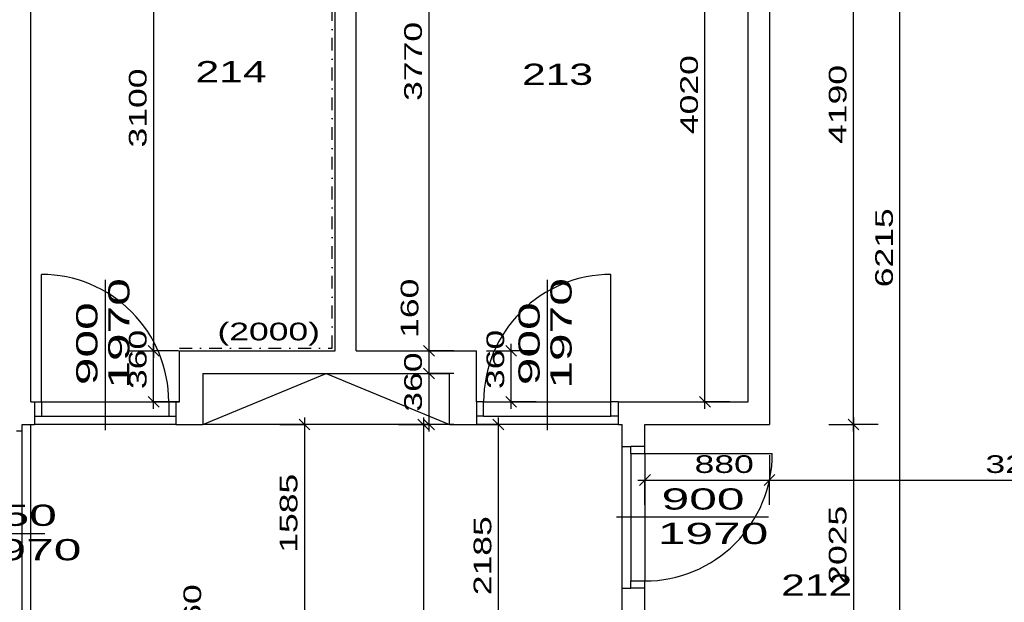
# Model space of a CAD drawing. Extents: x -196363 to 396902, y -489949 to -260582.
# Tile 67 of 256: x 78305 to 85263, y -376003 to -371888. Entities that reach past the tile are written whole.
import ezdxf

# ---------------------------------------------------------------- set-up
doc = ezdxf.new("R2010")
doc.units = 0
doc.header["$MEASUREMENT"] = 0
doc.linetypes.add('DOTDASH', pattern=[1, 0.3, -0.2, 0, -0.2, 0.3])
for name, color, linetype in [('dvere', 1, 'Continuous'), ('koty', 1, 'Continuous'), ('legenda', 1, 'Continuous'), ('noszdiv', 1, 'Continuous'), ('obklady', 14, 'Continuous'), ('popdver', 6, 'Continuous')]:
    doc.layers.add(name, color=color, linetype=linetype)
doc.styles.add('SPIRITTXTSTYLE1', font='ROMAN')
doc.styles.add('SPIRITTXTSTYLE2', font='txt')
doc.linetypes.add('CERCH2', pattern='A,0,-1,[17,dur+dsp vaclavov.shx,S=0.003401,R=0,X=-1,Y=0],0', length=1)
doc.dimstyles.new('SPIRITSTYLE255', dxfattribs={"dimtxt": 125, "dimasz": 12.7, "dimexe": 175, "dimexo": 700.797729, "dimgap": 50, "dimtad": 1, "dimdec": 3, "dimzin": 0, "dimdsep": 46, "dimlunit": 7, "dimtxsty": 'SPIRITTXTSTYLE1', "dimblk1": '_TICKMARKS255', "dimblk2": '_TICKMARKS255', "dimsah": 1, "dimcen": 0.09, "dimdle": 50, "dimclrd": 1, "dimclre": 1, "dimclrt": 1, "dimadec": 0, "dimazin": 0, "dimtfac": 1, "dimtdec": 4, "dimtofl": 0, "dimtmove": 1, "dimatfit": 0, "dimfxl": 0, "dimtolj": 1, "dimtzin": 0, "dimarcsym": 0})
doc.dimstyles.new('SPIRITSTYLE256', dxfattribs={"dimtxt": 125, "dimasz": 12.7, "dimexe": 175, "dimexo": 946.004456, "dimgap": 50, "dimtad": 1, "dimdec": 3, "dimzin": 0, "dimdsep": 46, "dimlunit": 7, "dimtxsty": 'SPIRITTXTSTYLE1', "dimblk1": '_TICKMARKS256', "dimblk2": '_TICKMARKS256', "dimsah": 1, "dimcen": 0.09, "dimdle": 50, "dimclrd": 1, "dimclre": 1, "dimclrt": 1, "dimadec": 0, "dimazin": 0, "dimtfac": 1, "dimtdec": 4, "dimtofl": 0, "dimtmove": 1, "dimatfit": 0, "dimfxl": 0, "dimtolj": 1, "dimtzin": 0, "dimarcsym": 0})
doc.dimstyles.new('SPIRITSTYLE257', dxfattribs={"dimtxt": 125, "dimasz": 12.7, "dimexe": 175, "dimexo": 10.973146, "dimgap": 50, "dimtad": 1, "dimdec": 3, "dimzin": 0, "dimdsep": 46, "dimlunit": 7, "dimtxsty": 'SPIRITTXTSTYLE1', "dimblk1": '_TICKMARKS257', "dimblk2": '_TICKMARKS257', "dimsah": 1, "dimcen": 0.09, "dimdle": 50, "dimclrd": 1, "dimclre": 1, "dimclrt": 1, "dimadec": 0, "dimazin": 0, "dimtfac": 1, "dimtdec": 4, "dimtofl": 0, "dimtmove": 1, "dimatfit": 0, "dimfxl": 0, "dimtolj": 1, "dimtzin": 0, "dimarcsym": 0})
doc.dimstyles.new('SPIRITSTYLE26', dxfattribs={"dimtxt": 125, "dimasz": 12.7, "dimexe": 175, "dimexo": -175, "dimgap": 50, "dimtad": 1, "dimdec": 3, "dimzin": 0, "dimdsep": 46, "dimlunit": 7, "dimtxsty": 'SPIRITTXTSTYLE1', "dimblk1": '_TICKMARKS26', "dimblk2": '_TICKMARKS26', "dimsah": 1, "dimcen": 0.09, "dimdle": 50, "dimclrd": 1, "dimclre": 1, "dimclrt": 1, "dimadec": 0, "dimazin": 0, "dimtfac": 1, "dimtdec": 4, "dimtofl": 0, "dimtmove": 1, "dimatfit": 0, "dimfxl": 0, "dimtolj": 1, "dimtzin": 0, "dimarcsym": 0})
doc.dimstyles.new('SPIRITSTYLE278', dxfattribs={"dimtxt": 125, "dimasz": 12.7, "dimexe": 175, "dimexo": 217.137299, "dimgap": 50, "dimtad": 1, "dimdec": 3, "dimzin": 0, "dimdsep": 46, "dimlunit": 7, "dimtxsty": 'SPIRITTXTSTYLE1', "dimblk1": '_TICKMARKS278', "dimblk2": '_TICKMARKS278', "dimsah": 1, "dimcen": 0.09, "dimdle": 50, "dimclrd": 1, "dimclre": 1, "dimclrt": 1, "dimadec": 0, "dimazin": 0, "dimtfac": 1, "dimtdec": 4, "dimtofl": 0, "dimtmove": 1, "dimatfit": 0, "dimfxl": 0, "dimtolj": 1, "dimtzin": 0, "dimarcsym": 0})
doc.dimstyles.new('SPIRITSTYLE279', dxfattribs={"dimtxt": 125, "dimasz": 12.7, "dimexe": 175, "dimexo": 419.035034, "dimgap": 50, "dimtad": 1, "dimdec": 3, "dimzin": 0, "dimdsep": 46, "dimlunit": 7, "dimtxsty": 'SPIRITTXTSTYLE1', "dimblk1": '_TICKMARKS279', "dimblk2": '_TICKMARKS279', "dimsah": 1, "dimcen": 0.09, "dimdle": 50, "dimclrd": 1, "dimclre": 1, "dimclrt": 1, "dimadec": 0, "dimazin": 0, "dimtfac": 1, "dimtdec": 4, "dimtofl": 0, "dimtmove": 1, "dimatfit": 0, "dimfxl": 0, "dimtolj": 1, "dimtzin": 0, "dimarcsym": 0})
doc.dimstyles.new('SPIRITSTYLE280', dxfattribs={"dimtxt": 125, "dimasz": 12.7, "dimexe": 175, "dimexo": 419.035065, "dimgap": 50, "dimtad": 1, "dimdec": 3, "dimzin": 0, "dimdsep": 46, "dimlunit": 7, "dimtxsty": 'SPIRITTXTSTYLE1', "dimblk1": '_TICKMARKS280', "dimblk2": '_TICKMARKS280', "dimsah": 1, "dimcen": 0.09, "dimdle": 50, "dimclrd": 1, "dimclre": 1, "dimclrt": 1, "dimadec": 0, "dimazin": 0, "dimtfac": 1, "dimtdec": 4, "dimtofl": 0, "dimtmove": 1, "dimatfit": 0, "dimfxl": 0, "dimtolj": 1, "dimtzin": 0, "dimarcsym": 0})
doc.dimstyles.new('SPIRITSTYLE281', dxfattribs={"dimtxt": 125, "dimasz": 12.7, "dimexe": 175, "dimexo": 153.141205, "dimgap": 50, "dimtad": 1, "dimdec": 3, "dimzin": 0, "dimdsep": 46, "dimlunit": 7, "dimtxsty": 'SPIRITTXTSTYLE1', "dimblk1": '_TICKMARKS281', "dimblk2": '_TICKMARKS281', "dimsah": 1, "dimcen": 0.09, "dimdle": 50, "dimclrd": 1, "dimclre": 1, "dimclrt": 1, "dimadec": 0, "dimazin": 0, "dimtfac": 1, "dimtdec": 4, "dimtofl": 0, "dimtmove": 1, "dimatfit": 0, "dimfxl": 0, "dimtolj": 1, "dimtzin": 0, "dimarcsym": 0})
doc.dimstyles.new('SPIRITSTYLE282', dxfattribs={"dimtxt": 125, "dimasz": 12.7, "dimexe": 175, "dimexo": 131.021637, "dimgap": 50, "dimtad": 1, "dimdec": 3, "dimzin": 0, "dimdsep": 46, "dimlunit": 7, "dimtxsty": 'SPIRITTXTSTYLE1', "dimblk1": '_TICKMARKS282', "dimblk2": '_TICKMARKS282', "dimsah": 1, "dimcen": 0.09, "dimdle": 50, "dimclrd": 1, "dimclre": 1, "dimclrt": 1, "dimadec": 0, "dimazin": 0, "dimtfac": 1, "dimtdec": 4, "dimtofl": 0, "dimtmove": 1, "dimatfit": 0, "dimfxl": 0, "dimtolj": 1, "dimtzin": 0, "dimarcsym": 0})
doc.dimstyles.new('SPIRITSTYLE284', dxfattribs={"dimtxt": 125, "dimasz": 12.7, "dimexe": 175, "dimexo": 338.891113, "dimgap": 50, "dimtad": 1, "dimdec": 3, "dimzin": 0, "dimdsep": 46, "dimlunit": 7, "dimtxsty": 'SPIRITTXTSTYLE1', "dimblk1": '_TICKMARKS284', "dimblk2": '_TICKMARKS284', "dimsah": 1, "dimcen": 0.09, "dimdle": 50, "dimclrd": 1, "dimclre": 1, "dimclrt": 1, "dimadec": 0, "dimazin": 0, "dimtfac": 1, "dimtdec": 4, "dimtofl": 0, "dimtmove": 1, "dimatfit": 0, "dimfxl": 0, "dimtolj": 1, "dimtzin": 0, "dimarcsym": 0})
doc.dimstyles.new('SPIRITSTYLE285', dxfattribs={"dimtxt": 125, "dimasz": 12.7, "dimexe": 175, "dimexo": 70.16333, "dimgap": 50, "dimtad": 1, "dimdec": 3, "dimzin": 0, "dimdsep": 46, "dimlunit": 7, "dimtxsty": 'SPIRITTXTSTYLE1', "dimblk1": '_TICKMARKS285', "dimblk2": '_TICKMARKS285', "dimsah": 1, "dimcen": 0.09, "dimdle": 50, "dimclrd": 1, "dimclre": 1, "dimclrt": 1, "dimadec": 0, "dimazin": 0, "dimtfac": 1, "dimtdec": 4, "dimtofl": 0, "dimtmove": 1, "dimatfit": 0, "dimfxl": 0, "dimtolj": 1, "dimtzin": 0, "dimarcsym": 0})
doc.dimstyles.new('SPIRITSTYLE286', dxfattribs={"dimtxt": 125, "dimasz": 12.7, "dimexe": 175, "dimexo": 6.843163, "dimgap": 50, "dimtad": 1, "dimdec": 3, "dimzin": 0, "dimdsep": 46, "dimlunit": 7, "dimtxsty": 'SPIRITTXTSTYLE1', "dimblk1": '_TICKMARKS286', "dimblk2": '_TICKMARKS286', "dimsah": 1, "dimcen": 0.09, "dimdle": 50, "dimclrd": 1, "dimclre": 1, "dimclrt": 1, "dimadec": 0, "dimazin": 0, "dimtfac": 1, "dimtdec": 4, "dimtofl": 0, "dimtmove": 1, "dimatfit": 0, "dimfxl": 0, "dimtolj": 1, "dimtzin": 0, "dimarcsym": 0})
doc.dimstyles.new('SPIRITSTYLE288', dxfattribs={"dimtxt": 125, "dimasz": 12.7, "dimexe": 175, "dimexo": 1106.831909, "dimgap": 50, "dimtad": 1, "dimdec": 3, "dimzin": 0, "dimdsep": 46, "dimlunit": 7, "dimtxsty": 'SPIRITTXTSTYLE1', "dimblk1": '_TICKMARKS288', "dimblk2": '_TICKMARKS288', "dimsah": 1, "dimcen": 0.09, "dimdle": 50, "dimclrd": 1, "dimclre": 1, "dimclrt": 1, "dimadec": 0, "dimazin": 0, "dimtfac": 1, "dimtdec": 4, "dimtofl": 0, "dimtmove": 1, "dimatfit": 0, "dimfxl": 0, "dimtolj": 1, "dimtzin": 0, "dimarcsym": 0})

# ---------------------------------------------------------------- blocks, each defined once
blk = doc.blocks.new('_TICKMARKS255')
at = {"color": 1, "linetype": 'Continuous'}
blk.add_line((-3, -3), (3, 3), dxfattribs=at)
blk = doc.blocks.new('*D485')
at = {"color": 1, "linetype": 'Continuous', "ltscale": 300}
for p, q in [((81512.8, -374747.9, 1723.8), (81687.8, -374747.9, 1723.8)), ((81687.8, -376982.9, 1723.8), (81687.8, -374697.9, 1723.8)), ((81862.8, -374747.9, 1723.8), (81687.8, -374747.9, 1723.8)), ((81512.8, -376932.9, 1723.8), (81687.8, -376932.9, 1723.8)), ((81862.8, -376932.9, 1723.8), (81687.8, -376932.9, 1723.8))]:
    blk.add_line(p, q, dxfattribs=at)
at = {"color": 1, "linetype": 'Continuous', "ltscale": 300, "xscale": 12.69999980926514, "yscale": 12.69999980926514, "zscale": 12.69999980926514}
for p, rotation in [((81687.8, -374747.9, 1723.8), 90.00000250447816), ((81687.8, -376932.9, 1723.8), 270.0000006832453)]:
    blk.add_blockref('_TICKMARKS255', p, dxfattribs=dict(at, rotation=rotation))
at = {"color": 1, "linetype": 'Continuous', "ltscale": 300, "style": 'SPIRITTXTSTYLE1', "width": 1.5}
blk.add_text('2185', height=125, rotation=90, dxfattribs=at).set_placement((81637.8, -375953.5, 1723.8))
blk = doc.blocks.new('_TICKMARKS256')
at = {"color": 1, "linetype": 'Continuous'}
blk.add_line((-3, -3), (3, 3), dxfattribs=at)
blk = doc.blocks.new('*D486')
at = {"color": 1, "linetype": 'Continuous', "ltscale": 300}
for p, q in [((80142.6, -374747.9, 1723.8), (80317.6, -374747.9, 1723.8)), ((80317.6, -374697.9, 1723.8), (80317.6, -376382.9, 1723.8)), ((80492.6, -374747.9, 1723.8), (80317.6, -374747.9, 1723.8)), ((80142.6, -376332.9, 1723.8), (80317.6, -376332.9, 1723.8)), ((80492.6, -376332.9, 1723.8), (80317.6, -376332.9, 1723.8))]:
    blk.add_line(p, q, dxfattribs=at)
at = {"color": 1, "linetype": 'Continuous', "ltscale": 300, "xscale": 12.69999980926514, "yscale": 12.69999980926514, "zscale": 12.69999980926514}
for p, rotation in [((80317.6, -374747.9, 1723.8), 90.00000250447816), ((80317.6, -376332.9, 1723.8), -90.00000250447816)]:
    blk.add_blockref('_TICKMARKS256', p, dxfattribs=dict(at, rotation=rotation))
at = {"color": 1, "linetype": 'Continuous', "ltscale": 300, "style": 'SPIRITTXTSTYLE1', "width": 1.5}
blk.add_text('1585', height=125, rotation=450.00002, dxfattribs=at).set_placement((80267.6, -375653.5, 1723.8))
blk = doc.blocks.new('_TICKMARKS257')
at = {"color": 1, "linetype": 'Continuous'}
blk.add_line((-3, -3), (3, 3), dxfattribs=at)
blk = doc.blocks.new('*D487')
at = {"color": 1, "linetype": 'Continuous', "ltscale": 300}
for p, q in [((80982.6, -374747.9, 1723.8), (81157.6, -374747.9, 1723.8)), ((81157.6, -374697.9, 1723.8), (81157.6, -384322.9, 1723.8)), ((81332.6, -374747.9, 1723.8), (81157.6, -374747.9, 1723.8)), ((80982.6, -384272.9, 1723.8), (81157.6, -384272.9, 1723.8)), ((81332.6, -384272.9, 1723.8), (81157.6, -384272.9, 1723.8))]:
    blk.add_line(p, q, dxfattribs=at)
at = {"color": 1, "linetype": 'Continuous', "ltscale": 300, "xscale": 12.69999980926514, "yscale": 12.69999980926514, "zscale": 12.69999980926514}
for p, rotation in [((81157.6, -374747.9, 1723.8), 90.00000250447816), ((81157.6, -384272.9, 1723.8), -90.00000250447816)]:
    blk.add_blockref('_TICKMARKS257', p, dxfattribs=dict(at, rotation=rotation))
at = {"color": 1, "linetype": 'Continuous', "ltscale": 300, "style": 'SPIRITTXTSTYLE1', "width": 1.5}
blk.add_text('9525', height=125, rotation=450.00002, dxfattribs=at).set_placement((81107.6, -379629.4, 1723.8))
blk = doc.blocks.new('_TICKMARKS26')
at = {"color": 1, "linetype": 'Continuous'}
blk.add_line((-3, -3), (3, 3), dxfattribs=at)
blk = doc.blocks.new('*D490')
at = {"color": 1, "linetype": 'Continuous', "ltscale": 300}
for p, q in [((79620, -376542.9, 1723.8), (79620, -376282.9, 1723.8)), ((79445, -376332.9, 1723.8), (79620, -376332.9, 1723.8)), ((79795, -376332.9, 1723.8), (79620, -376332.9, 1723.8)), ((79445, -376492.9, 1723.8), (79620, -376492.9, 1723.8)), ((79795, -376492.9, 1723.8), (79620, -376492.9, 1723.8))]:
    blk.add_line(p, q, dxfattribs=at)
at = {"color": 1, "linetype": 'Continuous', "ltscale": 300, "xscale": 12.69999980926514, "yscale": 12.69999980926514, "zscale": 12.69999980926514}
for p, rotation in [((79620, -376332.9, 1723.8), 90.00000250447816), ((79620, -376492.9, 1723.8), 270.0000006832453)]:
    blk.add_blockref('_TICKMARKS26', p, dxfattribs=dict(at, rotation=rotation))
at = {"color": 1, "linetype": 'Continuous', "ltscale": 300, "style": 'SPIRITTXTSTYLE1', "width": 1.5}
blk.add_text('160', height=125, rotation=90, dxfattribs=at).set_placement((79587.2, -376294.8, 1723.8))
blk = doc.blocks.new('_TICKMARKS278')
at = {"color": 1, "linetype": 'Continuous'}
blk.add_line((-3, -3), (3, 3), dxfattribs=at)
blk = doc.blocks.new('*D520')
at = {"color": 1, "linetype": 'Continuous', "ltscale": 300}
for p, q in [((82723.578125, -374965.03125, 1723.800049), (82723.578125, -375140.03125, 1723.800049)), ((83603.578125, -374965.03125, 1723.800049), (83603.578125, -375140.03125, 1723.800049)), ((82673.578125, -375140.03125, 1723.800049), (83653.578125, -375140.03125, 1723.800049)), ((82723.578125, -375315, 1723.800049), (82723.578125, -375140.03125, 1723.800049)), ((83603.578125, -375315, 1723.800049), (83603.578125, -375140.03125, 1723.800049))]:
    blk.add_line(p, q, dxfattribs=at)
at = {"color": 1, "linetype": 'Continuous', "ltscale": 300, "xscale": 12.69999980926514, "yscale": 12.69999980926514, "zscale": 12.69999980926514, "rotation": 180.0000050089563}
blk.add_blockref('_TICKMARKS278', (82723.578125, -375140.03125, 1723.800049), dxfattribs=at)
at = {"color": 1, "linetype": 'Continuous', "ltscale": 300, "xscale": 12.69999980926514, "yscale": 12.69999980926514, "zscale": 12.69999980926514}
blk.add_blockref('_TICKMARKS278', (83603.578125, -375140.03125, 1723.800049), dxfattribs=at)
at = {"color": 1, "linetype": 'Continuous', "ltscale": 300, "style": 'SPIRITTXTSTYLE1', "width": 1.5}
blk.add_text('880', height=125, dxfattribs=at).set_placement((83074.296875, -375090.03125, 1723.800049))
blk = doc.blocks.new('*D521')
at = {"color": 1, "linetype": 'Continuous', "ltscale": 300}
for p, q in [((83603.578125, -374965.03125, 1723.800049), (83603.578125, -375140.03125, 1723.800049)), ((86893.640625, -374965.03125, 1723.800049), (86893.640625, -375140.03125, 1723.800049)), ((83553.578125, -375140.03125, 1723.800049), (86943.640625, -375140.03125, 1723.800049)), ((83603.578125, -375315, 1723.800049), (83603.578125, -375140.03125, 1723.800049)), ((86893.640625, -375315, 1723.800049), (86893.640625, -375140.03125, 1723.800049))]:
    blk.add_line(p, q, dxfattribs=at)
at = {"color": 1, "linetype": 'Continuous', "ltscale": 300, "xscale": 12.69999980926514, "yscale": 12.69999980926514, "zscale": 12.69999980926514, "rotation": 180.0000050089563}
blk.add_blockref('_TICKMARKS278', (83603.578125, -375140.03125, 1723.800049), dxfattribs=at)
at = {"color": 1, "linetype": 'Continuous', "ltscale": 300, "xscale": 12.69999980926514, "yscale": 12.69999980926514, "zscale": 12.69999980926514}
blk.add_blockref('_TICKMARKS278', (86893.640625, -375140.03125, 1723.800049), dxfattribs=at)
at = {"color": 1, "linetype": 'Continuous', "ltscale": 300, "style": 'SPIRITTXTSTYLE1', "width": 1.5}
blk.add_text('3290', height=125, dxfattribs=at).set_placement((85129.5625, -375090.03125, 1723.800049))
blk = doc.blocks.new('_TICKMARKS279')
at = {"color": 1, "linetype": 'Continuous'}
blk.add_line((-3, -3), (3, 3), dxfattribs=at)
blk = doc.blocks.new('*D522')
at = {"color": 1, "linetype": 'Continuous', "ltscale": 300}
for p, q in [((84022.6, -374747.9, 1723.8), (84197.6, -374747.9, 1723.8)), ((84197.6, -374697.9, 1723.8), (84197.6, -376822.9, 1723.8)), ((84372.6, -374747.9, 1723.8), (84197.6, -374747.9, 1723.8)), ((84022.6, -376772.9, 1723.8), (84197.6, -376772.9, 1723.8)), ((84372.6, -376772.9, 1723.8), (84197.6, -376772.9, 1723.8))]:
    blk.add_line(p, q, dxfattribs=at)
at = {"color": 1, "linetype": 'Continuous', "ltscale": 300, "xscale": 12.69999980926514, "yscale": 12.69999980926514, "zscale": 12.69999980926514}
for p, rotation in [((84197.6, -374747.9, 1723.8), 90.00000250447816), ((84197.6, -376772.9, 1723.8), -90.00000250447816)]:
    blk.add_blockref('_TICKMARKS279', p, dxfattribs=dict(at, rotation=rotation))
at = {"color": 1, "linetype": 'Continuous', "ltscale": 300, "style": 'SPIRITTXTSTYLE1', "width": 1.5}
blk.add_text('2025', height=125, rotation=450.00002, dxfattribs=at).set_placement((84147.6, -375879.4, 1723.8))
blk = doc.blocks.new('_TICKMARKS280')
at = {"color": 1, "linetype": 'Continuous'}
blk.add_line((-3, -3), (3, 3), dxfattribs=at)
blk = doc.blocks.new('*D523')
at = {"color": 1, "linetype": 'Continuous', "ltscale": 300}
for p, q in [((84197.6, -374797.9, 1723.8), (84197.6, -370507.9, 1723.8)), ((84022.6, -370557.9, 1723.8), (84197.6, -370557.9, 1723.8)), ((84372.6, -370557.9, 1723.8), (84197.6, -370557.9, 1723.8)), ((84022.6, -374747.9, 1723.8), (84197.6, -374747.9, 1723.8)), ((84372.6, -374747.9, 1723.8), (84197.6, -374747.9, 1723.8))]:
    blk.add_line(p, q, dxfattribs=at)
at = {"color": 1, "linetype": 'Continuous', "ltscale": 300, "xscale": 12.69999980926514, "yscale": 12.69999980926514, "zscale": 12.69999980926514}
for p, rotation in [((84197.6, -370557.9, 1723.8), 90.00000250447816), ((84197.6, -374747.9, 1723.8), 270.0000006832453)]:
    blk.add_blockref('_TICKMARKS280', p, dxfattribs=dict(at, rotation=rotation))
at = {"color": 1, "linetype": 'Continuous', "ltscale": 300, "style": 'SPIRITTXTSTYLE1', "width": 1.5}
blk.add_text('4190', height=125, rotation=90, dxfattribs=at).set_placement((84147.6, -372766, 1723.8))
blk = doc.blocks.new('_TICKMARKS281')
at = {"color": 1, "linetype": 'Continuous'}
blk.add_line((-3, -3), (3, 3), dxfattribs=at)
blk = doc.blocks.new('*D524')
at = {"color": 1, "linetype": 'Continuous', "ltscale": 300}
for p, q in [((84525.8, -376822.9, 1723.8), (84525.8, -370507.9, 1723.8)), ((84350.8, -370557.9, 1723.8), (84525.8, -370557.9, 1723.8)), ((84700.8, -370557.9, 1723.8), (84525.8, -370557.9, 1723.8)), ((84350.8, -376772.9, 1723.8), (84525.8, -376772.9, 1723.8)), ((84700.8, -376772.9, 1723.8), (84525.8, -376772.9, 1723.8))]:
    blk.add_line(p, q, dxfattribs=at)
at = {"color": 1, "linetype": 'Continuous', "ltscale": 300, "xscale": 12.69999980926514, "yscale": 12.69999980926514, "zscale": 12.69999980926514}
for p, rotation in [((84525.8, -370557.9, 1723.8), 90.00000250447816), ((84525.8, -376772.9, 1723.8), 270.0000006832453)]:
    blk.add_blockref('_TICKMARKS281', p, dxfattribs=dict(at, rotation=rotation))
at = {"color": 1, "linetype": 'Continuous', "ltscale": 300, "style": 'SPIRITTXTSTYLE1', "width": 1.5}
blk.add_text('6215', height=125, rotation=90, dxfattribs=at).set_placement((84475.8, -373778.5, 1723.8))
blk = doc.blocks.new('_TICKMARKS282')
at = {"color": 1, "linetype": 'Continuous'}
blk.add_line((-3, -3), (3, 3), dxfattribs=at)
blk = doc.blocks.new('*D525')
at = {"color": 1, "linetype": 'Continuous', "ltscale": 300}
for p, q in [((82972.6, -370567.9, 1723.8), (83147.6, -370567.9, 1723.8)), ((83147.6, -374637.9, 1723.8), (83147.6, -370517.9, 1723.8)), ((83322.6, -370567.9, 1723.8), (83147.6, -370567.9, 1723.8)), ((82972.6, -374587.9, 1723.8), (83147.6, -374587.9, 1723.8)), ((83322.6, -374587.9, 1723.8), (83147.6, -374587.9, 1723.8))]:
    blk.add_line(p, q, dxfattribs=at)
at = {"color": 1, "linetype": 'Continuous', "ltscale": 300, "xscale": 12.69999980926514, "yscale": 12.69999980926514, "zscale": 12.69999980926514}
for p, rotation in [((83147.6, -370567.9, 1723.8), 90.00000250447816), ((83147.6, -374587.9, 1723.8), 270.0000006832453)]:
    blk.add_blockref('_TICKMARKS282', p, dxfattribs=dict(at, rotation=rotation))
at = {"color": 1, "linetype": 'Continuous', "ltscale": 300, "style": 'SPIRITTXTSTYLE1', "width": 1.5}
blk.add_text('4020', height=125, rotation=90, dxfattribs=at).set_placement((83097.6, -372696.9, 1723.8))
blk = doc.blocks.new('_TICKMARKS284')
at = {"color": 1, "linetype": 'Continuous'}
blk.add_line((-3, -3), (3, 3), dxfattribs=at)
blk = doc.blocks.new('*D527')
at = {"color": 1, "linetype": 'Continuous', "ltscale": 300}
for p, q in [((81197.5, -370407.9, 1723.8), (81197.5, -374277.9, 1723.8)), ((81022.5, -370457.9, 1723.8), (81197.5, -370457.9, 1723.8)), ((81372.5, -370457.9, 1723.8), (81197.5, -370457.9, 1723.8)), ((81022.5, -374227.9, 1723.8), (81197.5, -374227.9, 1723.8)), ((81372.5, -374227.9, 1723.8), (81197.5, -374227.9, 1723.8))]:
    blk.add_line(p, q, dxfattribs=at)
at = {"color": 1, "linetype": 'Continuous', "ltscale": 300, "xscale": 12.69999980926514, "yscale": 12.69999980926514, "zscale": 12.69999980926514}
for p, rotation in [((81197.5, -370457.9, 1723.8), 90.00000250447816), ((81197.5, -374227.9, 1723.8), -90.00000250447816)]:
    blk.add_blockref('_TICKMARKS284', p, dxfattribs=dict(at, rotation=rotation))
at = {"color": 1, "linetype": 'Continuous', "ltscale": 300, "style": 'SPIRITTXTSTYLE1', "width": 1.5}
blk.add_text('3770', height=125, rotation=450.00002, dxfattribs=at).set_placement((81147.5, -372461.9, 1723.8))
blk = doc.blocks.new('*D528')
at = {"color": 1, "linetype": 'Continuous', "ltscale": 300}
for p, q in [((81197.5, -374177.9, 1723.8), (81197.5, -374437.9, 1723.8)), ((81022.5, -374227.9, 1723.8), (81197.5, -374227.9, 1723.8)), ((81372.5, -374227.9, 1723.8), (81197.5, -374227.9, 1723.8)), ((81022.5, -374387.9, 1723.8), (81197.5, -374387.9, 1723.8)), ((81372.5, -374387.9, 1723.8), (81197.5, -374387.9, 1723.8))]:
    blk.add_line(p, q, dxfattribs=at)
at = {"color": 1, "linetype": 'Continuous', "ltscale": 300, "xscale": 12.69999980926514, "yscale": 12.69999980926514, "zscale": 12.69999980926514}
for p, rotation in [((81197.5, -374227.9, 1723.8), 90.00000250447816), ((81197.5, -374387.9, 1723.8), -90.00000250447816)]:
    blk.add_blockref('_TICKMARKS26', p, dxfattribs=dict(at, rotation=rotation))
at = {"color": 1, "linetype": 'Continuous', "ltscale": 300, "style": 'SPIRITTXTSTYLE1', "width": 1.5}
blk.add_text('160', height=125, rotation=450.00002, dxfattribs=at).set_placement((81122.5, -374135.9, 1723.8))
blk = doc.blocks.new('*D529')
at = {"color": 1, "linetype": 'Continuous', "ltscale": 300}
for p, q in [((81197.5, -374337.9, 1723.8), (81197.5, -374797.9, 1723.8)), ((81022.5, -374387.9, 1723.8), (81197.5, -374387.9, 1723.8)), ((81372.5, -374387.9, 1723.8), (81197.5, -374387.9, 1723.8)), ((81022.5, -374747.9, 1723.8), (81197.5, -374747.9, 1723.8)), ((81372.5, -374747.9, 1723.8), (81197.5, -374747.9, 1723.8))]:
    blk.add_line(p, q, dxfattribs=at)
at = {"color": 1, "linetype": 'Continuous', "ltscale": 300, "xscale": 12.69999980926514, "yscale": 12.69999980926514, "zscale": 12.69999980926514}
for p, rotation in [((81197.5, -374387.9, 1723.8), 90.00000250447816), ((81197.5, -374747.9, 1723.8), -90.00000250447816)]:
    blk.add_blockref('_TICKMARKS26', p, dxfattribs=dict(at, rotation=rotation))
at = {"color": 1, "linetype": 'Continuous', "ltscale": 300, "style": 'SPIRITTXTSTYLE1', "width": 1.5}
blk.add_text('360', height=125, rotation=450.00002, dxfattribs=at).set_placement((81147.5, -374657.2, 1723.8))
blk = doc.blocks.new('_TICKMARKS285')
at = {"color": 1, "linetype": 'Continuous'}
blk.add_line((-3, -3), (3, 3), dxfattribs=at)
blk = doc.blocks.new('*D530')
at = {"color": 1, "linetype": 'Continuous', "ltscale": 300}
for p, q in [((81778.7, -374637.9, 1723.8), (81778.7, -374177.9, 1723.8)), ((81603.7, -374227.9, 1723.8), (81778.7, -374227.9, 1723.8)), ((81953.7, -374227.9, 1723.8), (81778.7, -374227.9, 1723.8)), ((81603.7, -374587.9, 1723.8), (81778.7, -374587.9, 1723.8)), ((81953.7, -374587.9, 1723.8), (81778.7, -374587.9, 1723.8))]:
    blk.add_line(p, q, dxfattribs=at)
at = {"color": 1, "linetype": 'Continuous', "ltscale": 300, "xscale": 12.69999980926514, "yscale": 12.69999980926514, "zscale": 12.69999980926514}
for p, rotation in [((81778.7, -374227.9, 1723.8), 90.00000250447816), ((81778.7, -374587.9, 1723.8), 270.0000006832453)]:
    blk.add_blockref('_TICKMARKS285', p, dxfattribs=dict(at, rotation=rotation))
at = {"color": 1, "linetype": 'Continuous', "ltscale": 300, "style": 'SPIRITTXTSTYLE1', "width": 1.5}
blk.add_text('360', height=125, rotation=90, dxfattribs=at).set_placement((81728.7, -374497.2, 1723.8))
blk = doc.blocks.new('_TICKMARKS286')
at = {"color": 1, "linetype": 'Continuous'}
blk.add_line((-3, -3), (3, 3), dxfattribs=at)
blk = doc.blocks.new('*D531')
at = {"color": 1, "linetype": 'Continuous', "ltscale": 300}
for p, q in [((79251.7, -374637.9, 1723.8), (79251.7, -374177.9, 1723.8)), ((79076.7, -374227.9, 1723.8), (79251.7, -374227.9, 1723.8)), ((79426.7, -374227.9, 1723.8), (79251.7, -374227.9, 1723.8)), ((79076.7, -374587.9, 1723.8), (79251.7, -374587.9, 1723.8)), ((79426.7, -374587.9, 1723.8), (79251.7, -374587.9, 1723.8))]:
    blk.add_line(p, q, dxfattribs=at)
at = {"color": 1, "linetype": 'Continuous', "ltscale": 300, "xscale": 12.69999980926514, "yscale": 12.69999980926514, "zscale": 12.69999980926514}
for p, rotation in [((79251.7, -374227.9, 1723.8), 90.00000250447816), ((79251.7, -374587.9, 1723.8), 270.0000006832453)]:
    blk.add_blockref('_TICKMARKS286', p, dxfattribs=dict(at, rotation=rotation))
at = {"color": 1, "linetype": 'Continuous', "ltscale": 300, "style": 'SPIRITTXTSTYLE1', "width": 1.5}
blk.add_text('360', height=125, rotation=90, dxfattribs=at).set_placement((79201.7, -374497.2, 1723.8))
blk = doc.blocks.new('_TICKMARKS288')
at = {"color": 1, "linetype": 'Continuous'}
blk.add_line((-3, -3), (3, 3), dxfattribs=at)
blk = doc.blocks.new('*D533')
at = {"color": 1, "linetype": 'Continuous', "ltscale": 300}
for p, q in [((79076.7, -371127.9, 1723.8), (79251.7, -371127.9, 1723.8)), ((79251.7, -371077.9, 1723.8), (79251.7, -374277.9, 1723.8)), ((79426.7, -371127.9, 1723.8), (79251.7, -371127.9, 1723.8)), ((79076.7, -374227.9, 1723.8), (79251.7, -374227.9, 1723.8)), ((79426.7, -374227.9, 1723.8), (79251.7, -374227.9, 1723.8))]:
    blk.add_line(p, q, dxfattribs=at)
at = {"color": 1, "linetype": 'Continuous', "ltscale": 300, "xscale": 12.69999980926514, "yscale": 12.69999980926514, "zscale": 12.69999980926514}
for p, rotation in [((79251.7, -371127.9, 1723.8), 90.00000250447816), ((79251.7, -374227.9, 1723.8), -90.00000250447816)]:
    blk.add_blockref('_TICKMARKS288', p, dxfattribs=dict(at, rotation=rotation))
at = {"color": 1, "linetype": 'Continuous', "ltscale": 300, "style": 'SPIRITTXTSTYLE1', "width": 1.5}
blk.add_text('3100', height=125, rotation=450.00002, dxfattribs=at).set_placement((79201.7, -372791, 1723.8))

msp = doc.modelspace()

# ---------------------------------------------------------------- linework, layer by layer
at = {"layer": 'dvere', "color": 7, "linetype": 'Continuous', "ltscale": 300}
for p, q in [((78458.58594, -374587.875, 2623.80005), (78458.58594, -373687.90625, 2623.80005)), ((82483.57031, -374587.875, 2623.80005), (82483.57031, -373687.90625, 2623.80005)), ((78323.57031, -374792.90625, 2623.80005), (78323.57031, -374747.875, 2623.80005)), ((78283.5625, -374792.90625, 2623.80005), (78323.57031, -374792.90625, 2623.80005)), ((82723.57812, -374952.90625, 2623.80005), (83623.59375, -374952.90625, 2623.80005))]:
    msp.add_line(p, q, dxfattribs=at)
at = {"layer": 'dvere', "color": 7, "linetype": 'Continuous', "ltscale": 304.799988}
for p, q in [((78408.58594, -374587.875, 1723.80005), (78408.58594, -374687.875, 1723.80005)), ((79408.58594, -374587.875, 1723.80005), (79408.58594, -374687.875, 1723.80005)), ((81533.5625, -374587.875, 1723.80005), (81533.5625, -374687.875, 1723.80005)), ((82533.57031, -374587.875, 1723.80005), (82533.57031, -374687.875, 1723.80005)), ((82723.57812, -374902.875, 1723.80005), (82623.57812, -374902.875, 1723.80005)), ((82723.57812, -375902.875, 1723.80005), (82623.57812, -375902.875, 1723.80005))]:
    msp.add_line(p, q, dxfattribs=at)
at = {"layer": 'dvere', "color": 7, "linetype": 'Continuous', "ltscale": 370.000031}
for p, q in [((78458.58594, -374587.875, 1723.80005), (79358.58594, -374587.875, 1723.80005)), ((81583.5625, -374587.875, 1723.80005), (82483.57031, -374587.875, 1723.80005)), ((78458.58594, -374687.875, 1723.80005), (79358.58594, -374687.875, 1723.80005)), ((81583.5625, -374687.875, 1723.80005), (82483.57031, -374687.875, 1723.80005)), ((82623.57812, -374952.90625, 1723.80005), (82623.57812, -375852.875, 1723.80005)), ((82723.57812, -374952.90625, 1723.80005), (82723.57812, -375852.875, 1723.80005))]:
    msp.add_line(p, q, dxfattribs=at)
at = {"layer": 'dvere', "color": 7, "linetype": 'CERCH2', "ltscale": 300}
msp.add_line((78323.57031, -376242.875, 3447.6001), (78323.57031, -374770.375, 3447.6001), dxfattribs=at)
at = {"layer": 'dvere', "color": 7, "linetype": 'Continuous', "ltscale": 300}
for centre, radius, start, end in [((78458.59375, -374587.875, 2623.80005), 899.99469, 0, 90.000398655), ((82483.5625, -374587.875, 2623.80005), 899.99475, 89.999606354, 180.000005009), ((82723.57812, -374952.90625, 2623.80005), 900.013, 270.000000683, 360.000010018)]:
    msp.add_arc(centre, radius, start, end, dxfattribs=at)
for p in [(78908.57031, -374587.875, 2623.80005), (82033.5625, -374587.875, 2623.80005), (82723.57812, -375402.90625, 2623.80005)]:
    msp.add_point(p, dxfattribs=at)
at = {"layer": 'dvere', "color": 7, "linetype": 'Continuous', "ltscale": 250}
for p in [(78908.58594, -374687.875, 1723.80005), (82033.57031, -374687.875, 1723.80005), (82623.57812, -375402.90625, 1723.80005)]:
    msp.add_point(p, dxfattribs=at)
at = {"layer": 'noszdiv', "color": 1, "linetype": 'Continuous', "ltscale": 300}
for p, q in [((78383.57812, -374587.875, 2623.80005), (78383.57812, -370457.875, 2623.80005)), ((80683.5625, -374227.90625, 2623.80005), (80683.5625, -370457.875, 2623.80005)), ((83453.57812, -374587.875, 2623.80005), (83453.57812, -370567.90625, 2623.80005)), ((83603.57812, -370557.90625, 2623.80005), (83603.57812, -374747.875, 2623.80005)), ((80533.57031, -374227.90625, 2623.80005), (80533.57031, -371127.875, 2623.80005)), ((79433.58594, -374227.90625, 2623.80005), (80533.57031, -374227.90625, 2623.80005)), ((79433.58594, -374587.875, 2623.80005), (79433.58594, -374227.90625, 2623.80005)), ((80683.5625, -374227.90625, 2623.80005), (81533.57031, -374227.90625, 2623.80005)), ((81533.57031, -374587.875, 2623.80005), (81533.57031, -374227.90625, 2623.80005)), ((79598.58594, -374387.875, 2623.80005), (79598.58594, -374747.875, 2623.80005)), ((79598.58594, -374387.875, 2623.80005), (81343.57031, -374387.875, 2623.80005)), ((79598.58594, -374747.875, 2623.80005), (80471.0625, -374387.875, 2623.80005)), ((80471.0625, -374387.875, 2623.80005), (81343.57031, -374747.875, 2623.80005)), ((81343.57031, -374747.875, 2623.80005), (81343.57031, -374387.875, 2623.80005)), ((78383.57812, -374587.875, 2623.80005), (78408.57812, -374587.875, 2623.80005)), ((78408.57812, -374587.875, 2623.80005), (78458.58594, -374587.875, 2623.80005)), ((78458.58594, -374587.875, 2623.80005), (78458.58594, -374687.875, 2623.80005)), ((79358.57031, -374587.875, 2623.80005), (79408.57812, -374587.875, 2623.80005)), ((79358.57031, -374587.875, 2623.80005), (79358.57031, -374687.875, 2623.80005)), ((79408.57812, -374587.875, 2623.80005), (79433.58594, -374587.875, 2623.80005)), ((81533.57031, -374587.875, 2623.80005), (81533.57031, -374587.875, 2623.80005)), ((81583.57812, -374587.875, 2623.80005), (81533.57031, -374587.875, 2623.80005)), ((81583.57812, -374687.875, 2623.80005), (81583.57812, -374587.875, 2623.80005)), ((82483.57031, -374687.875, 2623.80005), (82483.57031, -374587.875, 2623.80005)), ((82533.57031, -374587.875, 2623.80005), (82483.57031, -374587.875, 2623.80005)), ((82533.57031, -374587.875, 2623.80005), (83453.57812, -374587.875, 2623.80005)), ((78408.57812, -374687.875, 2623.80005), (78408.57812, -374747.875, 2623.80005)), ((78408.57812, -374687.875, 2623.80005), (78458.58594, -374687.875, 2623.80005)), ((79358.57031, -374687.875, 2623.80005), (79408.57812, -374687.875, 2623.80005)), ((79408.57812, -374687.875, 2623.80005), (79408.57812, -374747.875, 2623.80005)), ((81533.57031, -374687.875, 2623.80005), (81533.57031, -374747.875, 2623.80005)), ((81583.57812, -374687.875, 2623.80005), (81533.57031, -374687.875, 2623.80005)), ((82533.57031, -374687.875, 2623.80005), (82483.57031, -374687.875, 2623.80005)), ((82533.57031, -374687.875, 2623.80005), (82533.57031, -374747.875, 2623.80005)), ((78323.57031, -374747.875, 2623.80005), (78383.57812, -374747.875, 2623.80005)), ((78383.57812, -374747.875, 2623.80005), (78408.57812, -374747.875, 2623.80005)), ((78383.57812, -374747.875, 2623.80005), (78383.57812, -374747.875, 2623.80005)), ((79408.57812, -374747.875, 2623.80005), (79598.58594, -374747.875, 2623.80005)), ((81343.57031, -374747.875, 2623.80005), (79598.58594, -374747.875, 2623.80005)), ((81343.57031, -374747.875, 2623.80005), (81533.57031, -374747.875, 2623.80005)), ((82533.57031, -374747.875, 2623.80005), (82563.5625, -374747.875, 2623.80005)), ((82563.5625, -374902.875, 2623.80005), (82563.5625, -374747.875, 2623.80005)), ((82723.57812, -374902.875, 2623.80005), (82723.57812, -374747.875, 2623.80005)), ((82723.57812, -374747.875, 2623.80005), (83603.57812, -374747.875, 2623.80005)), ((82563.5625, -374902.875, 2623.80005), (82623.5625, -374902.875, 2623.80005)), ((82623.5625, -374952.90625, 2623.80005), (82623.5625, -374902.875, 2623.80005)), ((82623.5625, -374952.90625, 2623.80005), (82723.57812, -374952.90625, 2623.80005)), ((82723.57812, -374952.90625, 2623.80005), (82723.57812, -374902.875, 2623.80005)), ((82623.5625, -375902.875, 2623.80005), (82623.5625, -375852.90625, 2623.80005)), ((82623.5625, -375852.90625, 2623.80005), (82723.57812, -375852.90625, 2623.80005)), ((82723.57812, -375902.875, 2623.80005), (82723.57812, -375852.90625, 2623.80005)), ((82563.5625, -376932.875, 2623.80005), (82563.5625, -375902.875, 2623.80005)), ((82563.5625, -375902.875, 2623.80005), (82623.5625, -375902.875, 2623.80005)), ((82723.57812, -376772.875, 2623.80005), (82723.57812, -375902.875, 2623.80005))]:
    msp.add_line(p, q, dxfattribs=at)
at = {"layer": 'noszdiv', "color": 1, "linetype": 'CERCH2', "ltscale": 300}
for p, q in [((78383.57812, -376287.875, 2623.80005), (78383.57812, -374747.875, 2623.80005)), ((79408.57812, -374747.875, 2623.80005), (78408.57812, -374747.875, 2623.80005)), ((82533.57031, -374747.875, 2623.80005), (81533.57031, -374747.875, 2623.80005)), ((82563.5625, -375902.875, 2623.80005), (82563.5625, -374902.875, 2623.80005))]:
    msp.add_line(p, q, dxfattribs=at)
at = {"layer": 'obklady', "color": 14, "linetype": 'DOTDASH', "ltscale": 300}
for p, q in [((80513.57031, -374207.90625, 4347.59961), (80513.57031, -371147.875, 4347.59961)), ((79433.58594, -374207.90625, 4347.59961), (80513.57031, -374207.90625, 4347.59961))]:
    msp.add_line(p, q, dxfattribs=at)
at = {"layer": 'popdver', "color": 6, "linetype": 'Continuous', "ltscale": 250}
for p, q in [((78908.58594, -373725.96875, 1723.80005), (78908.58594, -374788.125, 1723.80005)), ((82033.57031, -373725.96875, 1723.80005), (82033.57031, -374788.125, 1723.80005)), ((83595.84375, -375402.90625, 1723.80005), (82523.34375, -375402.90625, 1723.80005)), ((77411.29688, -375517.90625, 1723.80005), (78483.79688, -375517.90625, 1723.80005))]:
    msp.add_line(p, q, dxfattribs=at)
at = {"layer": 'popdver', "color": 6, "linetype": 'Continuous', "ltscale": 304.799988}
for p in [(78908.58594, -374587.875, 1723.80005), (82033.57031, -374587.875, 1723.80005), (82723.57812, -375402.90625, 1723.80005)]:
    msp.add_point(p, dxfattribs=at)
at = {"layer": 'popdver', "color": 6, "linetype": 'Continuous', "ltscale": 250}
for p in [(78908.58594, -374587.875, 1723.80005), (82033.57031, -374587.875, 1723.80005), (82723.57812, -375402.90625, 1723.80005)]:
    msp.add_point(p, dxfattribs=at)

# ---------------------------------------------------------------- texts
at = {"layer": 'legenda', "color": 1, "linetype": 'CERCH2', "ltscale": 300, "style": 'SPIRITTXTSTYLE2', "width": 1.5}
for s, p in [('214', (79547.625, -372330.625, 1723.80005)), ('213', (81854.94531, -372348.90625, 1723.80005)), ('212', (83686.15625, -375957, 1723.80005))]:
    msp.add_text(s, height=150, dxfattribs=at).set_placement(p)
at = {"layer": 'obklady', "color": 14, "linetype": 'DOTDASH', "ltscale": 300, "style": 'SPIRITTXTSTYLE1', "width": 1.5}
msp.add_text('(2000)', height=125, dxfattribs=at).set_placement((79702.44531, -374153.46875, 2623.80005))
at = {"layer": 'popdver', "color": 6, "linetype": 'Continuous', "ltscale": 250, "style": 'SPIRITTXTSTYLE1', "width": 1.75}
for s, p in [('1970', (79080.50781, -374494.59375)), ('1970', (82205.48438, -374494.59375)), ('900', (78854.46875, -374470.03125)), ('900', (81979.44531, -374470.03125))]:
    msp.add_text(s, height=150, rotation=90.000002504, dxfattribs=at).set_placement(p)
for s, p in [('900', (82841.45312, -375348.78125)), ('850', (77982.01562, -375463.78125)), ('1970', (82814.29688, -375591.96875)), ('1970', (77960.1875, -375706.96875))]:
    msp.add_text(s, height=150, dxfattribs=at).set_placement(p)

# ---------------------------------------------------------------- dimensions: what is measured, and where the dimension line sits
at = {"layer": 'koty', "color": 1, "linetype": 'Continuous', "ltscale": 300}
for base, p1, p2, dimstyle, picture, middle in [((81197.45312, -370457.875, 1723.80005), (80683.5625, -370457.875, 1723.80005), (80683.5625, -374227.90625, 1723.80005), 'SPIRITSTYLE284', '*D527', (81197.45312, -372342.90625, 1723.80005)), ((84197.61719, -374747.875, 1723.80005), (83603.57812, -374747.875, 1723.80005), (83603.57812, -370557.90625, 1723.80005), 'SPIRITSTYLE280', '*D523', (84197.61719, -372652.875, 1723.80005)), ((84525.75781, -376772.875, 1723.80005), (84197.61719, -376772.875, 1723.80005), (84197.61719, -370557.90625, 1723.80005), 'SPIRITSTYLE281', '*D524', (84525.75781, -373665.40625, 1723.80005)), ((83147.55469, -374587.875, 1723.80005), (83453.57812, -374587.875, 1723.80005), (83453.57812, -370567.90625, 1723.80005), 'SPIRITSTYLE282', '*D525', (83147.55469, -372577.90625, 1723.80005)), ((79251.74219, -371127.875, 1723.80005), (80533.57031, -371127.875, 1723.80005), (80533.57031, -374227.90625, 1723.80005), 'SPIRITSTYLE288', '*D533', (79251.74219, -372677.875, 1723.80005)), ((79251.74219, -374587.875, 1723.80005), (79433.58594, -374587.875, 1723.80005), (79433.58594, -374227.90625, 1723.80005), 'SPIRITSTYLE286', '*D531', (79251.74219, -374407.90625, 1723.80005)), ((81778.73438, -374587.875, 1723.80005), (82483.57031, -374587.875, 1723.80005), (81533.57031, -374227.90625, 1723.80005), 'SPIRITSTYLE285', '*D530', (81778.73438, -374407.90625, 1723.80005)), ((81197.45312, -374387.875, 1723.80005), (81197.45312, -374387.875, 1723.80005), (81157.59375, -374747.875, 1723.80005), 'SPIRITSTYLE26', '*D529', (81197.45312, -374567.90625, 1723.80005)), ((80317.5625, -374747.875, 1723.80005), (81438.57031, -374747.875, 1723.80005), (80698.57031, -376332.875, 1723.80005), 'SPIRITSTYLE256', '*D486', (80317.5625, -375540.375, 1723.80005)), ((81157.59375, -374747.875, 1723.80005), (81343.57031, -374747.875, 1723.80005), (81031.07812, -384272.875, 1723.80005), 'SPIRITSTYLE257', '*D487', (81157.59375, -379510.375, 1723.80005)), ((81687.76562, -376932.875, 1723.80005), (82563.5625, -376932.875, 1723.80005), (82563.5625, -374747.875, 1723.80005), 'SPIRITSTYLE255', '*D485', (81687.76562, -375840.375, 1723.80005)), ((84197.61719, -374747.875, 1723.80005), (83603.57812, -374747.875, 1723.80005), (83713.57812, -376772.875, 1723.80005), 'SPIRITSTYLE279', '*D522', (84197.61719, -375760.375, 1723.80005))]:
    dim = msp.add_linear_dim(base=base, p1=p1, p2=p2, angle=90.000002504, dimstyle=dimstyle, dxfattribs=at)
    dim.commit()
    dim.dimension.update_dxf_attribs({"geometry": picture, "text_midpoint": middle})
for base, p1, p2, picture, middle in [((81197.45312, -374227.90625, 1723.80005), (81197.45312, -374227.90625, 1723.80005), (81197.45312, -374387.875, 1723.80005), '*D528', (81271.26562, -374135.90625)), ((79620.03906, -376492.875, 1723.80005), (79620.03906, -376492.875, 1723.80005), (79620.03906, -376332.875, 1723.80005), '*D490', (79438.35156, -376294.8125))]:
    dim = msp.add_linear_dim(base=base, p1=p1, p2=p2, angle=90.000002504, dimstyle='SPIRITSTYLE26', dxfattribs=at)
    dim.commit()
    dim.dimension.update_dxf_attribs({"geometry": picture, "text_midpoint": middle, "dimtype": 160})
for base, p1, p2, picture, middle in [((82723.57812, -375140.03125, 1723.80005), (82723.57812, -374747.875, 1723.80005), (83603.57812, -374747.875, 1723.80005), '*D520', (83163.57812, -375140.03125, 1723.80005)), ((83713.578125, -375140.03125, 1723.8000488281), (83603.578125, -374747.875, 1723.8000488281), (86893.640625, -374747.875, 1723.8000488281), '*D521', (85248.6171875, -375140.03125, 1723.8000488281))]:
    dim = msp.add_linear_dim(base=base, p1=p1, p2=p2, dimstyle='SPIRITSTYLE278', dxfattribs=at)
    dim.commit()
    dim.dimension.update_dxf_attribs({"geometry": picture, "text_midpoint": middle})

doc.saveas('drawing.dxf')
